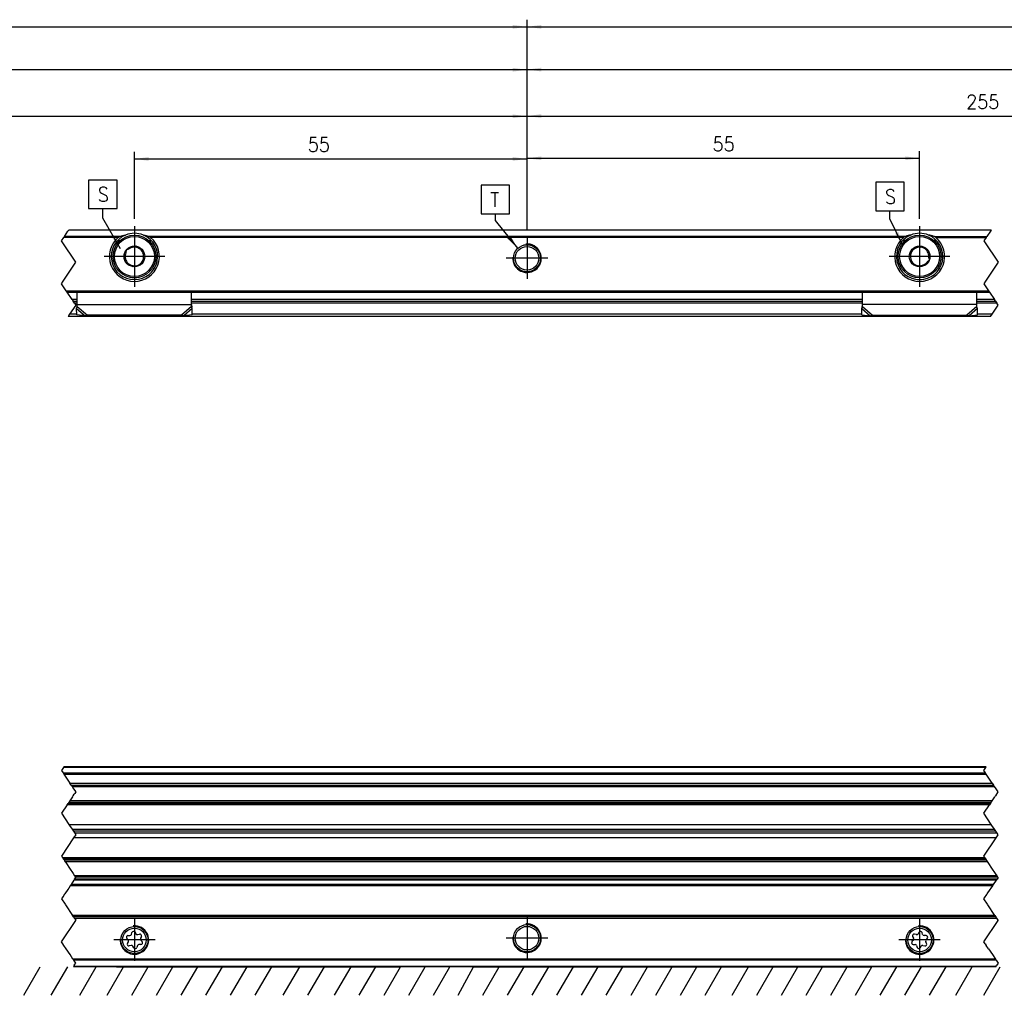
# Model space of a CAD drawing. Header units: millimetres. Extents: x -418 to 1850, y -684 to 1025.
# Tile 14 of 59: x -41 to 96, y 141 to 277. Entities that reach past the tile are written whole.
import ezdxf

# ---------------------------------------------------------------- set-up
doc = ezdxf.new("R2010")
doc.units = ezdxf.units.MM
doc.linetypes.add('DOT_CENTER', pattern=[14, 12, -1, 0, -1])
doc.layers.add('1', color=7, linetype='Continuous')
doc.styles.add('CONVERTER_12', font='txt.shx', dxfattribs={"width": 0.9})
doc.dimstyles.new('ME10_DIM_42', dxfattribs={"dimtxt": 2, "dimasz": 2, "dimexe": 1, "dimexo": 1, "dimgap": 1, "dimtad": 1, "dimdsep": 46, "dimtxsty": 'CONVERTER_12', "dimsah": 1, "dimcen": 0.09, "dimclrd": 2, "dimclre": 2, "dimclrt": 2, "dimadec": 0, "dimazin": 0, "dimtfac": 1, "dimtdec": 4, "dimtix": 1, "dimtmove": 0, "dimatfit": 3, "dimfxl": 1, "dimtolj": 1, "dimtzin": 0, "dimarcsym": 0})
doc.dimstyles.new('ME10_DIM_43', dxfattribs={"dimtxt": 2, "dimasz": 2, "dimexe": 1, "dimexo": 1, "dimgap": 1, "dimtad": 1, "dimdsep": 46, "dimtxsty": 'CONVERTER_12', "dimsah": 1, "dimcen": 0.09, "dimclrd": 2, "dimclre": 2, "dimclrt": 2, "dimadec": 0, "dimazin": 0, "dimtfac": 1, "dimtdec": 4, "dimtix": 1, "dimtmove": 0, "dimatfit": 3, "dimfxl": 1, "dimtolj": 1, "dimtzin": 0, "dimarcsym": 0})
doc.dimstyles.new('ME10_DIM_44', dxfattribs={"dimtxt": 2, "dimasz": 2, "dimexe": 1, "dimexo": 1, "dimgap": 1, "dimtad": 1, "dimdsep": 46, "dimtxsty": 'CONVERTER_12', "dimsah": 1, "dimcen": 0.09, "dimclrd": 2, "dimclre": 2, "dimclrt": 2, "dimadec": 0, "dimazin": 0, "dimtfac": 1, "dimtdec": 4, "dimtix": 1, "dimtmove": 0, "dimatfit": 3, "dimfxl": 1, "dimtolj": 1, "dimtzin": 0, "dimarcsym": 0})
doc.dimstyles.new('ME10_DIM_46', dxfattribs={"dimtxt": 2, "dimasz": 2, "dimexe": 1, "dimexo": 1, "dimgap": 1, "dimtad": 1, "dimdsep": 46, "dimtxsty": 'CONVERTER_12', "dimsah": 1, "dimcen": 0.09, "dimclrd": 2, "dimclre": 2, "dimclrt": 2, "dimadec": 0, "dimazin": 0, "dimtfac": 1, "dimtdec": 4, "dimtix": 1, "dimtmove": 0, "dimatfit": 3, "dimfxl": 1, "dimtolj": 1, "dimtzin": 0, "dimarcsym": 0})
doc.dimstyles.new('ME10_DIM_47', dxfattribs={"dimtxt": 2, "dimasz": 2, "dimexe": 1, "dimexo": 1, "dimgap": 1, "dimtad": 1, "dimdsep": 46, "dimtxsty": 'CONVERTER_12', "dimsah": 1, "dimcen": 0.09, "dimclrd": 2, "dimclre": 2, "dimclrt": 2, "dimadec": 0, "dimazin": 0, "dimtfac": 1, "dimtdec": 4, "dimtix": 1, "dimtmove": 0, "dimatfit": 3, "dimfxl": 1, "dimtolj": 1, "dimtzin": 0, "dimarcsym": 0})
doc.dimstyles.new('ME10_DIM_50', dxfattribs={"dimtxt": 2, "dimasz": 2, "dimexe": 1, "dimexo": 1, "dimgap": 1, "dimtad": 1, "dimdsep": 46, "dimtxsty": 'CONVERTER_12', "dimsah": 1, "dimcen": 0.09, "dimclrd": 2, "dimclre": 2, "dimclrt": 2, "dimadec": 0, "dimazin": 0, "dimtfac": 1, "dimtdec": 4, "dimtix": 1, "dimtmove": 0, "dimatfit": 3, "dimfxl": 1, "dimtolj": 1, "dimtzin": 0, "dimarcsym": 0})
doc.dimstyles.new('ME10_DIM_51', dxfattribs={"dimtxt": 2, "dimasz": 2, "dimexe": 1, "dimexo": 1, "dimgap": 1, "dimtad": 1, "dimdsep": 46, "dimtxsty": 'CONVERTER_12', "dimsah": 1, "dimcen": 0.09, "dimclrd": 2, "dimclre": 2, "dimclrt": 2, "dimadec": 0, "dimazin": 0, "dimtfac": 1, "dimtdec": 4, "dimtix": 1, "dimtmove": 0, "dimatfit": 3, "dimfxl": 1, "dimtolj": 1, "dimtzin": 0, "dimarcsym": 0})
doc.dimstyles.new('ME10_DIM_52', dxfattribs={"dimtxt": 2, "dimasz": 2, "dimexe": 1, "dimexo": 1, "dimgap": 1, "dimtad": 1, "dimdsep": 46, "dimtxsty": 'CONVERTER_12', "dimsah": 1, "dimcen": 0.09, "dimclrd": 2, "dimclre": 2, "dimclrt": 2, "dimadec": 0, "dimazin": 0, "dimtfac": 1, "dimtdec": 4, "dimtix": 1, "dimtmove": 0, "dimatfit": 3, "dimfxl": 1, "dimtolj": 1, "dimtzin": 0, "dimarcsym": 0})
doc.dimstyles.get("Standard").update_dxf_attribs({"dimtxt": 0.18, "dimasz": 0.18, "dimexe": 0.18, "dimexo": 0.0625, "dimgap": 0.09, "dimtad": 0, "dimtih": 1, "dimtoh": 1, "dimdec": 4, "dimzin": 0, "dimdsep": 46, "dimtxsty": 'Standard', "dimcen": 0.09, "dimadec": 0, "dimazin": 0, "dimtfac": 1, "dimtdec": 4, "dimtofl": 0, "dimtmove": 0, "dimatfit": 3, "dimfxl": 1, "dimtolj": 1, "dimtzin": 0, "dimarcsym": 0})

# ---------------------------------------------------------------- blocks, each defined once
blk = doc.blocks.new('REGLA_SV2-1140__7', base_point=(-299.89, 154.79))
at = {"color": 2, "linetype": 'DOT_CENTER'}
for p, q in [((-35.34, 172.69), (-35.61, 172.29)), ((-35.27, 172.79), (-35.34, 172.69)), ((93.61, 172.29), (93.88, 172.69)), ((93.88, 172.69), (93.94, 172.79)), ((-35.61, 172.29), (-35.39, 171.97)), ((-35.39, 171.97), (-35.27, 171.78)), ((-35.27, 171.78), (-34.44, 170.53)), ((93.82, 171.97), (93.61, 172.29)), ((93.95, 171.78), (93.82, 171.97)), ((94.78, 170.53), (93.95, 171.78)), ((-34.25, 170.24), (-34.44, 170.53)), ((-34.25, 170.24), (-34.11, 170.04)), ((-34.11, 170.04), (-33.91, 169.74)), ((-33.91, 169.74), (-33.61, 169.29)), ((94.78, 170.53), (94.97, 170.24)), ((95.1, 170.04), (94.97, 170.24)), ((95.31, 169.74), (95.1, 170.04)), ((95.61, 169.29), (95.31, 169.74)), ((-34.25, 168.33), (-34.35, 168.18)), ((-34.17, 168.45), (-34.25, 168.33)), ((-34.07, 168.59), (-34.17, 168.45)), ((-34.07, 168.59), (-34, 168.69)), ((-33.96, 168.76), (-34, 168.69)), ((-33.96, 168.76), (-33.83, 168.95)), ((-33.83, 168.95), (-33.75, 169.07)), ((-33.61, 169.29), (-33.75, 169.07)), ((94.87, 168.18), (94.97, 168.33)), ((94.97, 168.33), (95.05, 168.45)), ((95.05, 168.45), (95.14, 168.59)), ((95.21, 168.69), (95.14, 168.59)), ((95.21, 168.69), (95.26, 168.76)), ((95.39, 168.95), (95.26, 168.76)), ((95.47, 169.07), (95.39, 168.95)), ((95.47, 169.07), (95.61, 169.29)), ((-34.81, 167.48), (-35.61, 166.29)), ((-34.81, 167.48), (-34.68, 167.67)), ((-34.59, 167.82), (-34.68, 167.67)), ((-34.54, 167.89), (-34.59, 167.82)), ((-34.45, 168.02), (-34.54, 167.89)), ((-34.35, 168.18), (-34.45, 168.02)), ((93.61, 166.29), (94.4, 167.48)), ((94.53, 167.67), (94.4, 167.48)), ((94.53, 167.67), (94.63, 167.82)), ((94.63, 167.82), (94.68, 167.89)), ((94.68, 167.89), (94.77, 168.02)), ((94.77, 168.02), (94.87, 168.18)), ((-35.61, 166.29), (-34.57, 164.74)), ((94.64, 164.74), (93.61, 166.29)), ((-34.57, 164.74), (-34.48, 164.59)), ((-34.48, 164.59), (-34.13, 164.08)), ((94.74, 164.59), (94.64, 164.74)), ((95.08, 164.08), (94.74, 164.59)), ((-33.91, 162.84), (-35.61, 160.29)), ((-34.13, 164.08), (-33.94, 163.79)), ((-33.94, 163.79), (-33.75, 163.5)), ((-33.81, 162.99), (-33.91, 162.84)), ((-33.61, 163.29), (-33.81, 162.99)), ((-33.75, 163.5), (-33.61, 163.29)), ((93.61, 160.29), (95.31, 162.84)), ((95.28, 163.79), (95.08, 164.08)), ((95.47, 163.5), (95.28, 163.79)), ((95.31, 162.84), (95.41, 162.99)), ((95.41, 162.99), (95.61, 163.29)), ((95.61, 163.29), (95.47, 163.5)), ((-35.61, 160.29), (-35.48, 160.1)), ((-35.48, 160.1), (-35.35, 159.9)), ((93.74, 160.1), (93.61, 160.29)), ((93.87, 159.9), (93.74, 160.1)), ((-35.35, 159.9), (-35.25, 159.75)), ((-35.25, 159.75), (-35.2, 159.68)), ((-35.2, 159.68), (-35.12, 159.55)), ((-35.12, 159.55), (-35.01, 159.39)), ((-35.01, 159.39), (-34.91, 159.24)), ((-34.91, 159.24), (-34.5, 158.62)), ((93.97, 159.75), (93.87, 159.9)), ((94.01, 159.68), (93.97, 159.75)), ((94.1, 159.55), (94.01, 159.68)), ((94.21, 159.39), (94.1, 159.55)), ((94.3, 159.24), (94.21, 159.39)), ((94.72, 158.62), (94.3, 159.24)), ((-34.5, 158.62), (-33.97, 157.84)), ((-33.97, 157.84), (-33.77, 157.53)), ((-33.77, 157.53), (-33.64, 157.33)), ((-33.77, 157.04), (-33.61, 157.29)), ((-33.61, 157.29), (-33.64, 157.33)), ((95.24, 157.84), (94.72, 158.62)), ((95.45, 157.53), (95.24, 157.84)), ((95.58, 157.33), (95.45, 157.53)), ((95.61, 157.29), (95.45, 157.04)), ((95.58, 157.33), (95.61, 157.29)), ((-34.37, 156.14), (-34.6, 155.79)), ((-34.25, 156.32), (-34.37, 156.14)), ((-33.86, 156.91), (-34.25, 156.32)), ((-33.85, 156.93), (-33.86, 156.91)), ((-33.77, 157.04), (-33.85, 156.93)), ((94.61, 155.79), (94.85, 156.14)), ((94.85, 156.14), (94.97, 156.32)), ((94.97, 156.32), (95.36, 156.91)), ((95.36, 156.91), (95.37, 156.93)), ((95.37, 156.93), (95.45, 157.04)), ((-35.21, 154.89), (-35.27, 154.79)), ((-35.14, 154.99), (-35.21, 154.89)), ((-34.73, 155.61), (-35.14, 154.99)), ((-34.6, 155.79), (-34.73, 155.61)), ((93.94, 154.79), (94.01, 154.89)), ((94.01, 154.89), (94.08, 154.99)), ((94.08, 154.99), (94.49, 155.61)), ((94.49, 155.61), (94.61, 155.79))]:
    blk.add_line(p, q, dxfattribs=at)
at = {"color": 3, "linetype": 'Continuous'}
for p, q in [((93.88, 172.69), (-35.34, 172.69)), ((-35.39, 171.97), (93.82, 171.97)), ((-35.27, 171.78), (93.95, 171.78)), ((-34.44, 170.53), (94.78, 170.53)), ((-34.11, 170.04), (95.1, 170.04)), ((94.4, 167.48), (-34.81, 167.48)), ((-34.68, 167.67), (94.53, 167.67)), ((94.77, 168.02), (-34.45, 168.02)), ((-35.48, 160.1), (93.74, 160.1)), ((93.87, 159.9), (-35.35, 159.9)), ((-35.12, 159.55), (94.1, 159.55)), ((95.45, 157.53), (-33.77, 157.53)), ((95.45, 157.04), (-33.77, 157.04))]:
    blk.add_line(p, q, dxfattribs=at)
at = {"color": 7, "linetype": 'Continuous'}
for p, q in [((93.94, 172.79), (-35.27, 172.79)), ((-34.25, 170.24), (94.97, 170.24)), ((94.63, 167.82), (-34.59, 167.82)), ((-34.57, 164.74), (94.64, 164.74)), ((-34.13, 164.08), (95.08, 164.08)), ((95.28, 163.79), (-33.94, 163.79)), ((95.31, 162.84), (-33.91, 162.84)), ((95.47, 163.5), (-33.75, 163.5)), ((-35.25, 159.75), (93.97, 159.75)), ((95.58, 157.33), (-33.64, 157.33))]:
    blk.add_line(p, q, dxfattribs=at)
blk = doc.blocks.new('SOPORTE_SV2__8', base_point=(-302.89, 144.79))
at = {"color": 2, "linetype": 'DOT_CENTER'}
for p, q in [((-34.37, 156.14), (-34.6, 155.79)), ((-34.25, 156.32), (-34.37, 156.14)), ((-33.86, 156.91), (-34.25, 156.32)), ((-33.85, 156.93), (-33.86, 156.91)), ((94.61, 155.79), (94.85, 156.14)), ((94.85, 156.14), (94.97, 156.32)), ((94.97, 156.32), (95.36, 156.91)), ((95.36, 156.91), (95.37, 156.93)), ((-35.41, 154.59), (-35.61, 154.29)), ((-35.27, 154.79), (-35.41, 154.59)), ((-35.21, 154.89), (-35.27, 154.79)), ((-35.14, 154.99), (-35.21, 154.89)), ((-34.73, 155.61), (-35.14, 154.99)), ((-34.6, 155.79), (-34.73, 155.61)), ((93.61, 154.29), (93.81, 154.59)), ((93.81, 154.59), (93.94, 154.79)), ((93.94, 154.79), (94.01, 154.89)), ((94.01, 154.89), (94.08, 154.99)), ((94.08, 154.99), (94.49, 155.61)), ((94.49, 155.61), (94.61, 155.79)), ((-35.61, 154.29), (-35.11, 153.54)), ((-35.11, 153.54), (-35.06, 153.46)), ((-35.06, 153.46), (-34.07, 151.99)), ((94.11, 153.54), (93.61, 154.29)), ((94.16, 153.46), (94.11, 153.54)), ((95.14, 151.99), (94.16, 153.46)), ((-33.94, 151.79), (-34.07, 151.99)), ((-33.94, 151.79), (-33.81, 151.59)), ((95.14, 151.99), (95.28, 151.79)), ((95.41, 151.59), (95.28, 151.79)), ((-35.61, 148.29), (-33.61, 151.29)), ((-33.81, 151.59), (-33.71, 151.44)), ((-33.71, 151.44), (-33.62, 151.31)), ((-33.61, 151.29), (-33.62, 151.31)), ((93.61, 148.29), (95.61, 151.29)), ((95.51, 151.44), (95.41, 151.59)), ((95.59, 151.31), (95.51, 151.44)), ((95.61, 151.29), (95.59, 151.31)), ((-35.41, 147.99), (-35.61, 148.29)), ((-35.27, 147.79), (-35.41, 147.99)), ((-34.94, 147.29), (-35.27, 147.79)), ((93.81, 147.99), (93.61, 148.29)), ((93.81, 147.99), (93.94, 147.79)), ((94.28, 147.29), (93.94, 147.79)), ((-34.41, 146.49), (-34.94, 147.29)), ((-34, 145.87), (-34.41, 146.49)), ((94.28, 147.29), (94.81, 146.49)), ((94.81, 146.49), (95.22, 145.87)), ((-34, 145.87), (-33.9, 145.73)), ((-33.9, 144.85), (-33.94, 144.79)), ((-33.61, 145.29), (-33.9, 145.73)), ((-33.81, 144.99), (-33.9, 144.85)), ((-33.81, 144.99), (-33.61, 145.29)), ((95.32, 145.73), (95.22, 145.87)), ((95.28, 144.79), (95.32, 144.85)), ((95.32, 145.73), (95.61, 145.29)), ((95.32, 144.85), (95.41, 144.99)), ((95.61, 145.29), (95.41, 144.99))]:
    blk.add_line(p, q, dxfattribs=at)
at = {"color": 3, "linetype": 'Continuous'}
for p, q in [((94.85, 156.14), (-34.37, 156.14)), ((94.97, 156.32), (-34.25, 156.32)), ((95.36, 156.91), (-33.86, 156.91)), ((95.14, 151.99), (-34.07, 151.99)), ((-33.81, 151.59), (95.41, 151.59)), ((95.22, 145.87), (-34, 145.87)), ((95.32, 145.73), (-33.9, 145.73)), ((-33.9, 144.85), (95.32, 144.85))]:
    blk.add_line(p, q, dxfattribs=at)
at = {"color": 7, "linetype": 'Continuous'}
for p, q in [((95.37, 156.93), (-33.85, 156.93)), ((95.28, 151.79), (-33.94, 151.79)), ((-26.29, 149.15), (-26.03, 149.15)), ((-25.81, 149.32), (-25.73, 149.57)), ((-25.31, 149.62), (-25.18, 149.4)), ((-24.92, 149.29), (-24.66, 149.35)), ((-24.41, 149.01), (-24.54, 148.78)), ((83.63, 149.01), (83.76, 148.78)), ((84.15, 149.29), (83.89, 149.35)), ((84.53, 149.62), (84.41, 149.4)), ((85.03, 149.32), (84.96, 149.57)), ((85.52, 149.15), (85.25, 149.15)), ((-26.27, 148.56), (-26.46, 148.75)), ((-26.37, 148.06), (-26.24, 148.29)), ((-25.85, 147.78), (-26.11, 147.72)), ((-25.46, 147.45), (-25.6, 147.68)), ((-24.97, 147.76), (-25.04, 147.5)), ((-24.48, 147.93), (-24.75, 147.92)), ((-24.5, 148.51), (-24.32, 148.32)), ((83.73, 148.51), (83.54, 148.32)), ((83.71, 147.93), (83.97, 147.92)), ((84.19, 147.76), (84.27, 147.5)), ((84.69, 147.45), (84.82, 147.68)), ((85.08, 147.78), (85.34, 147.72)), ((85.59, 148.06), (85.46, 148.29)), ((85.5, 148.56), (85.68, 148.75)), ((95.28, 144.79), (-33.94, 144.79))]:
    blk.add_line(p, q, dxfattribs=at)
for centre, radius in [((-25.39, 148.54), 1.9), ((29.61, 148.79), 1.9), ((29.61, 148.79), 1.65), ((84.61, 148.54), 1.9), ((-25.39, 148.54), 1.65), ((84.61, 148.54), 1.65)]:
    blk.add_circle(centre, radius, dxfattribs=at)
for centre, start, end in [((-26.29, 148.92), 90.5656, 223.8716), ((-26.03, 149.38), 270.5656, 343.8716), ((-25.51, 149.51), 30.1519, 163.8716), ((-24.98, 149.52), 210.1519, 283.4579), ((-24.61, 149.13), 330.5656, 103.4579), ((83.83, 149.13), 76.5421, 209.4344), ((84.2, 149.52), 256.5421, 329.8481), ((84.74, 149.51), 16.1284, 149.8481), ((85.26, 149.38), 196.1284, 269.4344), ((85.51, 148.92), 316.1284, 89.4344), ((-26.17, 147.95), 150.5656, 283.8716), ((-26.44, 148.4), 330.5656, 43.8716), ((-25.8, 147.56), 30.5656, 103.8716), ((-24.74, 147.69), 90.5656, 163.8706), ((-24.33, 148.67), 150.5656, 223.8716), ((-24.49, 148.16), 270.5656, 43.8716), ((83.71, 148.16), 136.1284, 269.4344), ((83.56, 148.67), 316.1284, 29.4344), ((83.97, 147.69), 16.1294, 89.4344), ((85.02, 147.56), 76.1284, 149.4344), ((85.39, 147.95), 256.1284, 29.4344), ((85.67, 148.4), 136.1284, 209.4344), ((-25.26, 147.57), 210.5656, 343.8706), ((84.49, 147.57), 196.1294, 329.4344)]:
    blk.add_arc(centre, 0.233, start, end, dxfattribs=at)
at = {"layer": '1', "color": 2, "linetype": 'DOT_CENTER'}
for p, q in [((-25.39, 151.44), (-25.39, 145.64)), ((29.61, 151.69), (29.61, 145.89)), ((84.61, 151.44), (84.61, 145.64)), ((-22.49, 148.54), (-28.29, 148.54)), ((32.51, 148.79), (26.71, 148.79)), ((87.51, 148.54), (81.71, 148.54))]:
    blk.add_line(p, q, dxfattribs=at)
at = {"layer": '1', "color": 30, "linetype": 'Continuous'}
for centre in [(-25.39, 148.54), (29.61, 148.79), (84.61, 148.54)]:
    blk.add_arc(centre, 2, 175, 95, dxfattribs=at)
blk = doc.blocks.new('REGLA_SV2-1140mm__10', base_point=(-302.89, 144.79))
for name, p in [('REGLA_SV2-1140__7', (-299.89, 154.79)), ('SOPORTE_SV2__8', (-302.89, 144.79))]:
    blk.add_blockref(name, p)
blk = doc.blocks.new('Bottom1', base_point=(-215.388, 158.787))
at = {"layer": '1', "color": 2, "linetype": 'Continuous'}
for p, q in [((-40.887, 140.787), (-38.577, 144.787)), ((-37.046, 140.787), (-34.736, 144.787)), ((-33.058, 140.787), (-30.748, 144.787)), ((-29.216, 140.787), (-26.907, 144.787)), ((-27.888, 144.787), (11.889, 144.787)), ((-25.756, 140.787), (-23.447, 144.787)), ((-22.296, 140.787), (-19.987, 144.787)), ((-18.836, 140.787), (-16.527, 144.787)), ((-15.376, 140.787), (-13.067, 144.787)), ((-11.916, 140.787), (-9.607, 144.787)), ((-8.456, 140.787), (-6.147, 144.787)), ((-4.542, 140.787), (-2.233, 144.787)), ((-1.082, 140.787), (1.227, 144.787)), ((2.659, 140.787), (4.969, 144.787)), ((6.119, 140.787), (8.429, 144.787)), ((9.579, 140.787), (11.889, 144.787)), ((13.039, 140.787), (15.349, 144.787)), ((16.499, 140.787), (18.809, 144.787)), ((19.959, 140.787), (22.112, 144.787)), ((22.112, 144.787), (77.939, 144.787)), ((23.419, 140.787), (25.729, 144.787)), ((26.879, 140.787), (29.189, 144.787)), ((30.339, 140.787), (32.649, 144.787)), ((33.799, 140.787), (36.109, 144.787)), ((37.259, 140.787), (39.569, 144.787)), ((40.719, 140.787), (43.029, 144.787)), ((44.179, 140.787), (46.489, 144.787)), ((47.639, 140.787), (49.949, 144.787)), ((51.099, 140.787), (53.409, 144.787)), ((54.559, 140.787), (56.869, 144.787)), ((58.33, 140.787), (60.639, 144.787)), ((61.79, 140.787), (64.099, 144.787)), ((65.25, 140.787), (67.559, 144.787)), ((68.71, 140.787), (71.019, 144.787)), ((72.17, 140.787), (74.479, 144.787)), ((75.63, 140.787), (77.939, 144.787)), ((79.09, 140.787), (81.399, 144.787)), ((82.55, 140.787), (84.859, 144.787)), ((86.01, 140.787), (88.319, 144.787)), ((89.673, 140.787), (91.983, 144.787)), ((93.588, 140.787), (95.897, 144.787))]:
    blk.add_line(p, q, dxfattribs=at)
blk.add_blockref('REGLA_SV2-1140mm__10', (-302.888, 144.787))
blk = doc.blocks.new('SOPORTE_SV2__50', base_point=(-302.89, 235.93))
at = {"color": 2, "linetype": 'DOT_CENTER'}
for p, q in [((-35.61, 246.5), (-35.28, 246.99)), ((-35.19, 247.13), (-35.28, 246.99)), ((-35.19, 247.13), (-34.7, 247.87)), ((-34.7, 247.87), (-34.6, 248.01)), ((-34.56, 248.07), (-34.6, 248.01)), ((93.93, 246.99), (93.61, 246.5)), ((93.93, 246.99), (94.03, 247.13)), ((94.52, 247.87), (94.03, 247.13)), ((94.62, 248.01), (94.52, 247.87)), ((94.62, 248.01), (94.65, 248.07)), ((-35.52, 246.37), (-35.61, 246.5)), ((-33.61, 243.5), (-35.52, 246.37)), ((93.61, 246.5), (93.69, 246.37)), ((93.69, 246.37), (95.61, 243.5)), ((-35.36, 240.87), (-33.61, 243.5)), ((95.61, 243.5), (93.85, 240.87)), ((-35.61, 240.5), (-35.36, 240.87)), ((-34.96, 239.52), (-35.61, 240.5)), ((93.85, 240.87), (93.61, 240.5)), ((93.61, 240.5), (94.26, 239.52)), ((-34.82, 239.32), (-34.96, 239.52)), ((-34.12, 238.27), (-34.82, 239.32)), ((94.26, 239.52), (94.39, 239.32)), ((94.39, 239.32), (95.09, 238.27)), ((-33.61, 237.5), (-34.47, 236.22)), ((-34.12, 238.27), (-33.99, 238.07)), ((-33.8, 237.78), (-33.99, 238.07)), ((-33.8, 237.78), (-33.61, 237.5)), ((94.75, 236.22), (95.61, 237.5)), ((95.23, 238.07), (95.09, 238.27)), ((95.23, 238.07), (95.42, 237.78)), ((95.61, 237.5), (95.42, 237.78)), ((-34.47, 236.22), (-34.66, 235.93)), ((94.56, 235.93), (94.75, 236.22))]:
    blk.add_line(p, q, dxfattribs=at)
at = {"color": 3, "linetype": 'Continuous'}
for p, q in [((-27.66, 246.99), (-35.28, 246.99)), ((-27.38, 247.13), (-35.19, 247.13)), ((94.62, 248.01), (-34.6, 248.01)), ((82.62, 247.13), (-23.4, 247.13)), ((82.34, 246.99), (-23.12, 246.99)), ((86.6, 247.13), (94.03, 247.13)), ((86.88, 246.99), (93.93, 246.99)), ((-25.03, 241.09), (-25.75, 241.09)), ((84.25, 241.09), (84.97, 241.09)), ((-34.96, 239.52), (94.26, 239.52)), ((-33.39, 238.27), (-34.12, 238.27)), ((-33.39, 237.78), (-33.8, 237.78)), ((-33.39, 237.58), (-17.39, 237.58)), ((-33.39, 237.29), (-31.98, 236.08)), ((-17.39, 237.29), (-18.8, 236.08)), ((76.61, 238.27), (-17.39, 238.27)), ((76.61, 237.78), (-17.39, 237.78)), ((92.61, 237.58), (76.61, 237.58)), ((76.61, 237.29), (78.02, 236.08)), ((92.61, 237.29), (91.2, 236.08)), ((95.09, 238.27), (92.61, 238.27)), ((95.42, 237.78), (92.61, 237.78)), ((-33.48, 236.22), (-34.47, 236.22)), ((-33.5, 237.03), (-32.31, 236.01)), ((-17.28, 237.03), (-18.47, 236.01)), ((76.52, 236.22), (-17.3, 236.22)), ((76.5, 237.03), (77.69, 236.01)), ((92.72, 237.03), (91.53, 236.01)), ((94.75, 236.22), (92.7, 236.22))]:
    blk.add_line(p, q, dxfattribs=at)
at = {"color": 7, "linetype": 'Continuous'}
for p, q in [((-34.56, 248.07), (94.65, 248.07)), ((-27.74, 246.57), (-27.38, 246.57)), ((-25.21, 245.75), (-25.54, 245.61)), ((-24.92, 245.53), (-25.21, 245.75)), ((-23.4, 246.57), (-23.04, 246.57)), ((82.62, 246.57), (82.26, 246.57)), ((84.14, 245.53), (84.43, 245.75)), ((84.43, 245.75), (84.76, 245.61)), ((86.96, 246.57), (86.6, 246.57)), ((-26.54, 245.19), (-26.59, 244.83)), ((-26.2, 245.33), (-26.54, 245.19)), ((-24.06, 244.88), (-24.35, 245.1)), ((-24.11, 244.52), (-24.06, 244.88)), ((83.28, 244.88), (83.57, 245.1)), ((83.33, 244.52), (83.28, 244.88)), ((85.42, 245.33), (85.76, 245.19)), ((85.76, 245.19), (85.81, 244.83)), ((-26.67, 244.12), (-26.72, 243.76)), ((-26.72, 243.76), (-26.43, 243.54)), ((-25.86, 243.11), (-25.57, 242.89)), ((-25.57, 242.89), (-25.24, 243.03)), ((-24.58, 243.31), (-24.24, 243.45)), ((-24.24, 243.45), (-24.19, 243.81)), ((83.46, 243.45), (83.41, 243.81)), ((83.8, 243.31), (83.46, 243.45)), ((84.79, 242.89), (84.46, 243.03)), ((85.08, 243.11), (84.79, 242.89)), ((85.94, 243.76), (85.65, 243.54)), ((85.89, 244.12), (85.94, 243.76)), ((-34.82, 239.32), (94.39, 239.32)), ((-33.39, 237.58), (-33.39, 239.32)), ((-17.39, 237.6), (-17.39, 239.32)), ((76.61, 237.6), (76.61, 239.32)), ((92.61, 237.58), (92.61, 239.32)), ((-33.99, 238.07), (-33.39, 238.07)), ((-33.39, 237.29), (-33.39, 237.58)), ((-17.39, 238.07), (76.61, 238.07)), ((-17.39, 237.58), (-17.39, 237.6)), ((-17.39, 237.29), (-17.39, 237.58)), ((76.61, 237.58), (76.61, 237.6)), ((76.61, 237.29), (76.61, 237.58)), ((92.61, 238.07), (95.23, 238.07)), ((92.61, 237.29), (92.61, 237.58)), ((94.56, 235.93), (-34.66, 235.93)), ((-33.48, 236.14), (-33.5, 237.03)), ((-32.31, 236.01), (-33.48, 236.14)), ((-18.8, 236.08), (-31.98, 236.08)), ((-17.3, 236.14), (-18.47, 236.01)), ((-17.28, 237.03), (-17.33, 237.2)), ((-17.3, 236.14), (-17.28, 237.03)), ((76.5, 237.03), (76.55, 237.2)), ((76.52, 236.14), (76.5, 237.03)), ((76.52, 236.14), (77.69, 236.01)), ((78.02, 236.08), (91.2, 236.08)), ((91.53, 236.01), (92.7, 236.14)), ((92.7, 236.14), (92.72, 237.03))]:
    blk.add_line(p, q, dxfattribs=at)
for centre, radius in [((-25.39, 244.32), 3), ((84.61, 244.32), 3), ((-25.39, 244.32), 1.45), ((29.61, 244.07), 1.9), ((29.61, 244.07), 1.65), ((84.61, 244.32), 1.45), ((-25.39, 244.32), 0.05), ((84.61, 244.32), 0.05)]:
    blk.add_circle(centre, radius, dxfattribs=at)
at = {"color": 3, "linetype": 'Continuous'}
for centre in [(-25.39, 244.32), (84.61, 244.32)]:
    blk.add_circle(centre, 2.8, dxfattribs=at)
at = {"color": 7, "linetype": 'Continuous'}
for centre, radius, start, end in [((-25.39, 244.32), 3.5, 130.3552, 49.6448), ((-25.39, 244.32), 3.25, 112.6199, 67.3801), ((-25.39, 244.32), 3.25, 67.3801, 112.6199), ((84.61, 244.32), 3.5, 130.3552, 49.6448), ((84.61, 244.32), 3.25, 112.6199, 67.3801), ((84.61, 244.32), 3.25, 67.3801, 112.6199), ((-25.39, 244.32), 1.3, 96.839, 128.7237), ((-25.39, 244.32), 1.3, 68.7237, 96.839), ((-25.39, 244.32), 1.3, 36.839, 68.7237), ((84.61, 244.32), 1.3, 111.2763, 143.161), ((84.61, 244.32), 1.3, 83.161, 111.2763), ((84.61, 244.32), 1.3, 51.2763, 83.161), ((-25.39, 244.32), 1.3, 156.839, 188.7237), ((-25.39, 244.32), 1.3, 8.7237, 36.839), ((-25.39, 244.32), 1.3, 336.839, 8.7237), ((84.61, 244.32), 1.3, 171.2763, 203.161), ((84.61, 244.32), 1.3, 143.161, 171.2763), ((84.61, 244.32), 1.3, 23.161, 51.2763), ((84.61, 244.32), 1.3, 351.2763, 23.161), ((-25.39, 244.32), 1.3, 188.7237, 216.839), ((-25.39, 244.32), 1.3, 216.839, 248.7237), ((-25.39, 244.32), 1.3, 248.7237, 276.839), ((-25.39, 244.32), 1.3, 276.839, 308.7237), ((-25.39, 244.32), 1.3, 308.7237, 336.839), ((84.61, 244.32), 1.3, 203.161, 231.2763), ((84.61, 244.32), 1.3, 231.2763, 263.161), ((84.61, 244.32), 1.3, 263.161, 291.2763), ((84.61, 244.32), 1.3, 291.2763, 323.161)]:
    blk.add_arc(centre, radius, start, end, dxfattribs=at)
for points, knots in [([(-27.66, 246.99), (-27.64, 247), (-27.59, 247.03), (-27.53, 247.07), (-27.45, 247.1), (-27.4, 247.12), (-27.38, 247.13)], [0, 0, 0, 0, 0.0733847, 0.1584419, 0.2338389, 0.3132569, 0.3132569, 0.3132569, 0.3132569]), ([(-27.38, 247.13), (-27.32, 247.15), (-27.2, 247.19), (-27.01, 247.24), (-26.83, 247.28), (-26.7, 247.31), (-26.64, 247.32)], [0, 0, 0, 0, 0.1903327, 0.3787731, 0.571773, 0.763547, 0.763547, 0.763547, 0.763547]), ([(-24.14, 247.32), (-24.08, 247.31), (-23.95, 247.28), (-23.77, 247.24), (-23.58, 247.19), (-23.46, 247.15), (-23.4, 247.13)], [0, 0, 0, 0, 0.1915728, 0.384016, 0.5730731, 0.7635471, 0.7635471, 0.7635471, 0.7635471]), ([(-23.4, 247.13), (-23.38, 247.12), (-23.33, 247.11), (-23.27, 247.08), (-23.22, 247.05), (-23.19, 247.03), (-23.15, 247.01), (-23.13, 247), (-23.12, 246.99)], [0, 0, 0, 0, 0.0689839, 0.1547784, 0.1920046, 0.2336488, 0.275293, 0.3133298, 0.3133298, 0.3133298, 0.3133298]), ([(82.62, 247.13), (82.59, 247.12), (82.54, 247.1), (82.49, 247.08), (82.44, 247.05), (82.41, 247.04), (82.38, 247.01), (82.35, 247), (82.34, 246.99)], [0, 0, 0, 0, 0.0898239, 0.1547798, 0.1920059, 0.2336502, 0.2710016, 0.3133302, 0.3133302, 0.3133302, 0.3133302]), ([(83.36, 247.32), (83.3, 247.31), (83.17, 247.28), (82.99, 247.24), (82.8, 247.19), (82.68, 247.15), (82.62, 247.13)], [0, 0, 0, 0, 0.191573, 0.384016, 0.5730306, 0.7635471, 0.7635471, 0.7635471, 0.7635471]), ([(86.6, 247.13), (86.54, 247.15), (86.42, 247.19), (86.23, 247.24), (86.05, 247.28), (85.92, 247.31), (85.86, 247.32)], [0, 0, 0, 0, 0.1903328, 0.3787731, 0.5718083, 0.763547, 0.763547, 0.763547, 0.763547]), ([(86.88, 246.99), (86.87, 247), (86.85, 247.01), (86.81, 247.03), (86.78, 247.05), (86.73, 247.08), (86.68, 247.1), (86.63, 247.12), (86.6, 247.13)], [0, 0, 0, 0, 0.0345343, 0.0796473, 0.1212916, 0.1585171, 0.2234849, 0.313331, 0.313331, 0.313331, 0.313331]), ([(-33.5, 237.03), (-33.49, 237.05), (-33.47, 237.09), (-33.44, 237.16), (-33.42, 237.22), (-33.4, 237.27), (-33.39, 237.29)], [0, 0, 0, 0, 0.0660342, 0.1356749, 0.2077706, 0.2833141, 0.2833141, 0.2833141, 0.2833141]), ([(-17.39, 237.6), (-17.39, 237.57), (-17.39, 237.5), (-17.37, 237.4), (-17.36, 237.3), (-17.34, 237.23), (-17.33, 237.2)], [0, 0, 0, 0, 0.0965567, 0.1983431, 0.3081199, 0.4089226, 0.4089226, 0.4089226, 0.4089226]), ([(-17.28, 237.03), (-17.29, 237.05), (-17.31, 237.09), (-17.34, 237.16), (-17.36, 237.22), (-17.38, 237.27), (-17.39, 237.29)], [0, 0, 0, 0, 0.0660342, 0.1356749, 0.2077706, 0.2833141, 0.2833141, 0.2833141, 0.2833141]), ([(76.5, 237.03), (76.51, 237.05), (76.53, 237.09), (76.56, 237.16), (76.58, 237.22), (76.6, 237.27), (76.61, 237.29)], [0, 0, 0, 0, 0.0660342, 0.1356749, 0.2077706, 0.2833141, 0.2833141, 0.2833141, 0.2833141]), ([(76.55, 237.2), (76.56, 237.24), (76.58, 237.3), (76.59, 237.41), (76.61, 237.5), (76.61, 237.57), (76.61, 237.6)], [0, 0, 0, 0, 0.1157036, 0.21058, 0.3062915, 0.4089219, 0.4089219, 0.4089219, 0.4089219]), ([(92.72, 237.03), (92.71, 237.05), (92.69, 237.09), (92.66, 237.16), (92.64, 237.22), (92.62, 237.27), (92.61, 237.29)], [0, 0, 0, 0, 0.0660342, 0.1356749, 0.2077706, 0.2833141, 0.2833141, 0.2833141, 0.2833141]), ([(-31.98, 236.08), (-32, 236.07), (-32.06, 236.06), (-32.14, 236.04), (-32.22, 236.02), (-32.28, 236.01), (-32.31, 236.01)], [0, 0, 0, 0, 0.0858283, 0.1715137, 0.2550732, 0.3386073, 0.3386073, 0.3386073, 0.3386073]), ([(-18.47, 236.01), (-18.5, 236.01), (-18.55, 236.02), (-18.64, 236.04), (-18.72, 236.06), (-18.78, 236.07), (-18.8, 236.08)], [0, 0, 0, 0, 0.0797881, 0.1670936, 0.2491987, 0.3386073, 0.3386073, 0.3386073, 0.3386073]), ([(77.69, 236.01), (77.72, 236.01), (77.77, 236.02), (77.86, 236.04), (77.94, 236.06), (78, 236.07), (78.02, 236.08)], [0, 0, 0, 0, 0.0797881, 0.1670936, 0.252779, 0.3386073, 0.3386073, 0.3386073, 0.3386073]), ([(91.2, 236.08), (91.22, 236.07), (91.28, 236.06), (91.36, 236.04), (91.44, 236.02), (91.5, 236.01), (91.53, 236.01)], [0, 0, 0, 0, 0.0894086, 0.1715137, 0.2550732, 0.3386073, 0.3386073, 0.3386073, 0.3386073])]:
    blk.add_open_spline(points, degree=3, knots=knots, dxfattribs=at)
at = {"layer": '1', "color": 2, "linetype": 'DOT_CENTER'}
for p, q in [((-25.39, 248.57), (-25.39, 240.07)), ((-25.39, 248.32), (-25.39, 240.32)), ((84.61, 248.57), (84.61, 240.07)), ((29.61, 246.97), (29.61, 241.17)), ((-21.14, 244.32), (-29.64, 244.32)), ((-21.39, 244.32), (-29.39, 244.32)), ((88.86, 244.32), (80.36, 244.32)), ((32.51, 244.07), (26.71, 244.07))]:
    blk.add_line(p, q, dxfattribs=at)
at = {"layer": '1', "color": 30, "linetype": 'Continuous'}
blk.add_arc((29.61, 244.07), 2, 175, 95, dxfattribs=at)
blk.add_arc((29.61, 244.07), 2, 175, 95, dxfattribs=at)
blk = doc.blocks.new('*D106')
at = {"layer": '1', "color": 2, "linetype": 'Continuous'}
for p, q in [((29.61, 247.97), (29.61, 271.51)), ((29.61, 270.51), (249.61, 270.51)), ((249.61, 249.57), (249.61, 271.51))]:
    blk.add_line(p, q, dxfattribs=at)
at = {"layer": '1', "color": 2}
for points in [[(31.61, 270.77), (31.61, 270.24), (29.61, 270.51)], [(247.61, 270.24), (247.61, 270.77), (249.61, 270.51)]]:
    blk.add_solid(points, dxfattribs=at)
at = {"layer": '1', "color": 2, "insert": (128.16, 271.51), "char_height": 2, "attachment_point": 7, "rotation": 0.0001, "line_spacing_factor": 0.60024, "style": 'CONVERTER_12'}
blk.add_mtext('455', dxfattribs=at)
blk = doc.blocks.new('*D107')
at = {"layer": '1', "color": 2, "linetype": 'Continuous'}
for p, q in [((29.61, 247.97), (29.61, 277.5)), ((278.61, 249.57), (278.61, 277.5)), ((29.61, 276.5), (278.61, 276.5))]:
    blk.add_line(p, q, dxfattribs=at)
at = {"layer": '1', "color": 2}
for points in [[(31.61, 276.76), (31.61, 276.23), (29.61, 276.5)], [(276.61, 276.23), (276.61, 276.76), (278.61, 276.5)]]:
    blk.add_solid(points, dxfattribs=at)
at = {"layer": '1', "color": 2, "insert": (146.98, 277.5), "char_height": 2, "attachment_point": 7, "rotation": 0.0001, "line_spacing_factor": 0.60024, "style": 'CONVERTER_12'}
blk.add_mtext('555', dxfattribs=at)
blk = doc.blocks.new('*D108')
at = {"layer": '1', "color": 2, "linetype": 'Continuous'}
for p, q in [((-25.39, 249.57), (-25.39, 258.99)), ((-25.39, 257.99), (29.61, 257.99)), ((29.61, 247.97), (29.61, 258.99))]:
    blk.add_line(p, q, dxfattribs=at)
at = {"layer": '1', "color": 2}
for points in [[(-23.39, 258.25), (-23.39, 257.72), (-25.39, 257.99)], [(27.61, 257.72), (27.61, 258.25), (29.61, 257.99)]]:
    blk.add_solid(points, dxfattribs=at)
at = {"layer": '1', "color": 2, "insert": (-1.1, 258.99), "char_height": 2, "attachment_point": 7, "rotation": 0.0001, "line_spacing_factor": 0.60024, "style": 'CONVERTER_12'}
blk.add_mtext('55', dxfattribs=at)
blk = doc.blocks.new('*D110')
at = {"layer": '1', "color": 2, "linetype": 'Continuous'}
for p, q in [((29.61, 247.97), (29.61, 264.99)), ((175.61, 249.57), (175.61, 264.99)), ((29.61, 263.99), (175.61, 263.99))]:
    blk.add_line(p, q, dxfattribs=at)
at = {"layer": '1', "color": 2}
for points in [[(31.61, 264.26), (31.61, 263.73), (29.61, 263.99)], [(173.61, 263.73), (173.61, 264.26), (175.61, 263.99)]]:
    blk.add_solid(points, dxfattribs=at)
at = {"layer": '1', "color": 2, "insert": (91.14, 264.99), "char_height": 2, "attachment_point": 7, "rotation": 0.0001, "line_spacing_factor": 0.60024, "style": 'CONVERTER_12'}
blk.add_mtext('255', dxfattribs=at)
blk = doc.blocks.new('*D111')
at = {"layer": '1', "color": 2, "linetype": 'Continuous'}
for p, q in [((-235.39, 249.57), (-235.39, 277.5)), ((29.61, 247.97), (29.61, 277.5)), ((-235.39, 276.5), (29.61, 276.5))]:
    blk.add_line(p, q, dxfattribs=at)
at = {"layer": '1', "color": 2}
for points in [[(-233.39, 276.76), (-233.39, 276.23), (-235.39, 276.5)], [(27.61, 276.23), (27.61, 276.76), (29.61, 276.5)]]:
    blk.add_solid(points, dxfattribs=at)
at = {"layer": '1', "color": 2, "insert": (-110.14, 277.5), "char_height": 2, "attachment_point": 7, "rotation": 0.0001, "line_spacing_factor": 0.60024, "style": 'CONVERTER_12'}
blk.add_mtext('555', dxfattribs=at)
blk = doc.blocks.new('*D114')
at = {"layer": '1', "color": 2, "linetype": 'Continuous'}
for p, q in [((-116.39, 249.57), (-116.39, 264.96)), ((29.61, 247.97), (29.61, 264.96)), ((-116.39, 263.96), (29.61, 263.96))]:
    blk.add_line(p, q, dxfattribs=at)
at = {"layer": '1', "color": 2}
for points in [[(-114.39, 264.22), (-114.39, 263.7), (-116.39, 263.96)], [(27.61, 263.7), (27.61, 264.22), (29.61, 263.96)]]:
    blk.add_solid(points, dxfattribs=at)
at = {"layer": '1', "color": 2, "insert": (-54.29, 264.96), "char_height": 2, "attachment_point": 7, "rotation": 0.0001, "line_spacing_factor": 0.60024, "style": 'CONVERTER_12'}
blk.add_mtext('255', dxfattribs=at)
blk = doc.blocks.new('*D115')
at = {"layer": '1', "color": 2, "linetype": 'Continuous'}
for p, q in [((29.61, 247.97), (29.61, 259.07)), ((29.61, 258.07), (84.61, 258.07)), ((84.61, 249.57), (84.61, 259.07))]:
    blk.add_line(p, q, dxfattribs=at)
at = {"layer": '1', "color": 2}
for points in [[(31.61, 258.34), (31.61, 257.81), (29.61, 258.07)], [(82.61, 257.81), (82.61, 258.34), (84.61, 258.07)]]:
    blk.add_solid(points, dxfattribs=at)
at = {"layer": '1', "color": 2, "insert": (55.61, 259.07), "char_height": 2, "attachment_point": 7, "rotation": 0.0001, "line_spacing_factor": 0.60024, "style": 'CONVERTER_12'}
blk.add_mtext('55', dxfattribs=at)
blk = doc.blocks.new('*D116')
at = {"layer": '1', "color": 2, "linetype": 'Continuous'}
for p, q in [((-187.39, 248.9), (-187.39, 271.48)), ((29.61, 270.48), (-187.39, 270.48)), ((29.61, 247.97), (29.61, 271.48))]:
    blk.add_line(p, q, dxfattribs=at)
at = {"layer": '1', "color": 2}
for points in [[(-185.39, 270.75), (-185.39, 270.22), (-187.39, 270.48)], [(27.61, 270.22), (27.61, 270.75), (29.61, 270.48)]]:
    blk.add_solid(points, dxfattribs=at)
at = {"layer": '1', "color": 2, "insert": (-89.82, 271.48), "char_height": 2, "attachment_point": 7, "rotation": 0.0001, "line_spacing_factor": 0.60024, "style": 'CONVERTER_12'}
blk.add_mtext('455', dxfattribs=at)
blk = doc.blocks.new('Top1', base_point=(-215.39, 242))
at = {"layer": '1', "color": 2}
for points in [[(-31.821, 255.025), (-31.821, 251.025), (-27.821, 251.025), (-27.821, 255.025)], [(23.175, 254.286), (23.175, 250.286), (27.175, 250.286), (27.175, 254.286)], [(78.453, 254.709), (78.453, 250.709), (82.453, 250.709), (82.453, 254.709)]]:
    blk.add_lwpolyline(points, close=True, dxfattribs=at)
for points in [[(-28.568, 247.001), (-28.113, 247.265), (-27.335, 245.404)], [(26.853, 246.85), (27.262, 247.182), (28.315, 245.461)], [(81.156, 247.534), (81.631, 247.763), (82.263, 245.847)]]:
    blk.add_solid(points, dxfattribs=at)
blk.add_blockref('SOPORTE_SV2__50', (-302.89, 235.929))
at = {"layer": '1', "color": 2, "style": 'CONVERTER_12', "width": 0.9}
for s, p in [('S', (-30.521, 252.025)), ('T', (24.475, 251.286)), ('S', (79.753, 251.709))]:
    blk.add_text(s, height=2, dxfattribs=at).set_placement(p)
at = {"layer": '1'}
for base, p1, p2, dimstyle, picture, middle in [((-235.39, 276.495), (29.61, 246.971), (-235.39, 248.571), 'ME10_DIM_47', '*D111', (-107.741, 278.495)), ((29.61, 276.497), (278.61, 248.571), (29.61, 246.971), 'ME10_DIM_43', '*D107', (149.383, 278.497)), ((29.61, 270.483), (-187.39, 247.896), (29.61, 246.971), 'ME10_DIM_52', '*D116', (-87.42, 272.483)), ((29.61, 270.506), (249.61, 248.571), (29.61, 246.971), 'ME10_DIM_42', '*D106', (130.564, 272.506)), ((29.61, 263.993), (175.61, 248.571), (29.61, 246.971), 'ME10_DIM_46', '*D110', (93.539, 265.993)), ((-116.39, 263.96), (29.61, 246.971), (-116.39, 248.571), 'ME10_DIM_50', '*D114', (-51.89, 265.96)), ((-25.39, 257.988), (29.61, 246.971), (-25.39, 248.571), 'ME10_DIM_44', '*D108', (0.403, 259.988)), ((29.61, 258.073), (84.61, 248.571), (29.61, 246.971), 'ME10_DIM_51', '*D115', (57.11, 260.073))]:
    dim = blk.add_linear_dim(base=base, p1=p1, p2=p2, dimstyle=dimstyle, dxfattribs=at)
    dim.commit()
    dim.dimension.update_dxf_attribs({"geometry": picture, "text_midpoint": middle, "text_rotation": 0.00014})
at = {"layer": '1', "color": 2, "linetype": 'Continuous', "has_arrowhead": 0}
for points in [[(-27.335, 245.404), (-29.821, 249.678), (-29.821, 251.025)], [(28.315, 245.461), (25.175, 249.342), (25.175, 250.286)], [(82.263, 245.847), (80.453, 249.597), (80.453, 250.709)]]:
    blk.add_leader(points, dimstyle='Standard', dxfattribs=at)

msp = doc.modelspace()

# ---------------------------------------------------------------- block references
for name, p in [('Top1', (-215.39, 242)), ('Bottom1', (-215.39, 158.79))]:
    msp.add_blockref(name, p)

doc.saveas('drawing.dxf')
